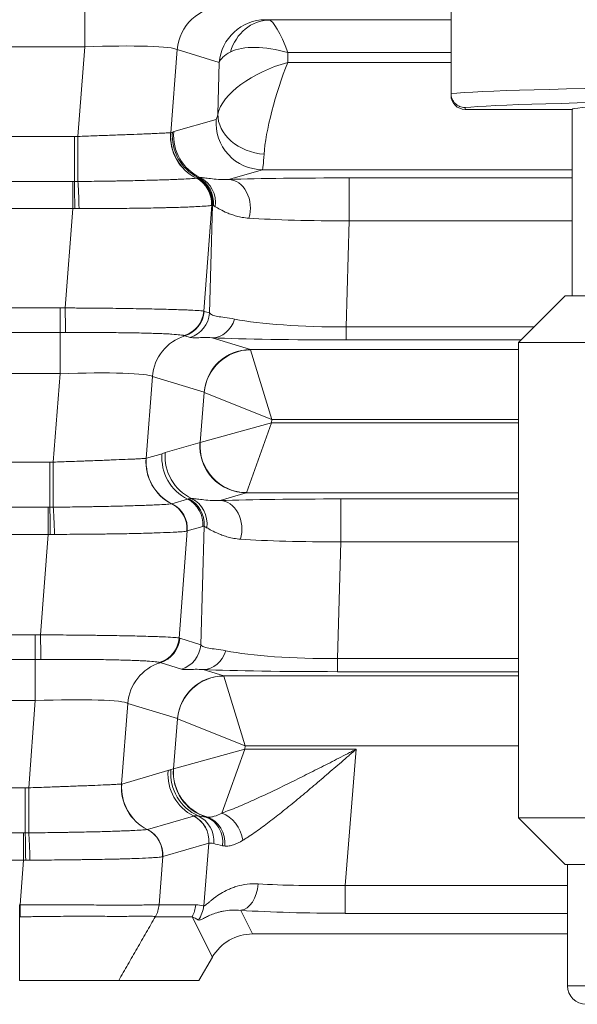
# Model space of a CAD drawing. Header units: millimetres. Extents: x 4 to 836, y 5 to 589.
# Tile 118 of 168: x 626 to 632, y 260 to 271. Entities that reach past the tile are written whole.
import ezdxf

# ---------------------------------------------------------------- set-up
doc = ezdxf.new("R2010")
doc.units = ezdxf.units.MM
doc.layers.add('1', color=7, linetype='Continuous', true_color=0xffffff)
doc.styles.add('ideas_simplex', font='simplex.shx')
doc.dimstyles.get("Standard").update_dxf_attribs({"dimtxt": 0.18, "dimasz": 0.18, "dimexe": 0.18, "dimexo": 0.0625, "dimgap": 0.09, "dimtad": 0, "dimtih": 1, "dimtoh": 1, "dimdec": 4, "dimzin": 0, "dimdsep": 46, "dimtxsty": 'Standard', "dimcen": 0.09, "dimadec": 0, "dimazin": 0, "dimtfac": 1, "dimtdec": 4, "dimtofl": 0, "dimtmove": 0, "dimatfit": 3, "dimfxl": 1, "dimtolj": 1, "dimtzin": 0, "dimarcsym": 0})

# ---------------------------------------------------------------- blocks, each defined once
blk = doc.blocks.new('_U0')
at = {"layer": '1', "color": 152, "lineweight": 13}
for p, q in [((645.148738, 334.481944), (561.58432, 334.481944)), ((617.67825, 260.481944), (561.58432, 260.481944))]:
    blk.add_line(p, q, dxfattribs=at)
at = {"layer": '1', "color": 27, "lineweight": 13}
blk.add_line((563.58432, 260.481944), (563.58432, 334.481944), dxfattribs=at)
at = {"layer": '1', "color": 87, "lineweight": 25}
for p, q in [((562.08432, 306.069444), (556.45932, 306.069444)), ((556.45932, 306.069444), (556.45932, 304.569444)), ((562.08432, 304.569444), (562.08432, 306.069444)), ((556.45932, 290.394444), (556.45932, 288.894444)), ((562.08432, 288.894444), (562.08432, 290.394444)), ((556.45932, 288.894444), (562.08432, 288.894444))]:
    blk.add_line(p, q, dxfattribs=at)
at = {"layer": '1', "color": 27, "lineweight": 18}
for points in [[(563.58432, 334.481944), (564.113301, 331.481946), (563.055339, 331.481942)], [(563.58432, 260.481944), (563.055339, 263.481942), (564.113301, 263.481946)]]:
    blk.add_solid(points, dxfattribs=at)
at = {"layer": '1', "color": 87, "linetype": 'Continuous', "lineweight": 25, "char_height": 3, "attachment_point": 7, "rotation": 90, "line_spacing_factor": 1.204819, "style": 'ideas_simplex'}
for s, insert in [('\\W1.2715;2.913', (561.93082, 290.341944)), ('\\W1.1250;74', (554.61832, 294.796944))]:
    blk.add_mtext(s, dxfattribs=dict(at, insert=insert))

msp = doc.modelspace()

# ---------------------------------------------------------------- linework, layer by layer
at = {"layer": '1', "color": 27, "linetype": 'Continuous', "lineweight": 18}
for p, q in [((630.749, 278.527), (630.749, 269.997)), ((630.749, 269.977), (630.749, 269.997)), ((630.749, 269.997), (630.749, 269.997)), ((630.899, 269.827), (632.049, 269.827)), ((632.049, 269.827), (632.049, 267.827)), ((631.974, 267.827), (631.474, 267.327)), ((642.824, 267.827), (631.974, 267.827)), ((631.474, 267.327), (631.474, 262.227)), ((643.324, 267.327), (631.474, 267.327)), ((631.474, 262.227), (631.974, 261.727)), ((643.324, 262.227), (631.474, 262.227)), ((642.824, 261.727), (631.974, 261.727)), ((631.999, 261.727), (631.999, 260.427))]:
    msp.add_line(p, q, dxfattribs=at)
at = {"layer": '1', "color": 143, "linetype": 'Continuous', "lineweight": 13}
for p, q in [((626.817, 270.939), (626.817, 270.498)), ((628.796, 270.786), (630.749, 270.786)), ((626.817, 270.498), (619.481, 270.498)), ((626.744, 269.537), (626.817, 270.498)), ((627.808, 270.468), (627.741, 269.577)), ((628.26, 270.33), (627.808, 270.468)), ((628.999, 270.436), (628.996, 270.33)), ((630.749, 270.436), (628.999, 270.436)), ((628.246, 269.776), (628.26, 270.33)), ((628.996, 270.33), (630.749, 270.33)), ((627.773, 269.588), (628.228, 269.72)), ((619.591, 269.537), (626.706, 269.537)), ((626.706, 269.537), (626.706, 269.053)), ((628.725, 269.18), (628.362, 269.074)), ((632.049, 269.18), (628.725, 269.18)), ((619.609, 269.053), (626.688, 269.053)), ((626.688, 268.762), (626.688, 269.053)), ((629.655, 269.091), (632.049, 269.091)), ((629.655, 268.632), (629.655, 269.091)), ((628.182, 268.798), (628.096, 267.662)), ((628.158, 267.643), (628.188, 268.801)), ((626.688, 268.762), (619.609, 268.762)), ((626.608, 267.697), (626.688, 268.762)), ((629.655, 268.632), (629.625, 267.494)), ((632.049, 268.632), (629.655, 268.632)), ((619.746, 267.697), (626.552, 267.697)), ((626.552, 267.697), (626.552, 267.432)), ((628.101, 267.66), (628.158, 267.643)), ((626.552, 267.432), (619.746, 267.432)), ((626.552, 266.992), (626.552, 267.432)), ((629.625, 267.494), (631.641, 267.494)), ((629.625, 267.354), (629.625, 267.494)), ((627.948, 267.381), (627.892, 267.398)), ((628.184, 267.377), (628.595, 267.251)), ((631.5, 267.354), (629.625, 267.354)), ((628.595, 267.251), (631.474, 267.251)), ((628.597, 267.248), (628.826, 266.501)), ((626.552, 266.992), (619.746, 266.992)), ((626.48, 266.043), (626.552, 266.992)), ((627.543, 266.962), (627.477, 266.083)), ((628.099, 266.792), (627.543, 266.962)), ((628.056, 266.254), (628.1, 266.791)), ((628.1, 266.791), (628.826, 266.501)), ((628.826, 266.501), (628.823, 266.463)), ((631.474, 266.501), (628.826, 266.501)), ((628.056, 266.254), (628.823, 266.463)), ((628.553, 265.715), (628.823, 266.463)), ((628.823, 266.463), (631.474, 266.463)), ((627.682, 266.145), (628.055, 266.253)), ((627.479, 266.084), (627.647, 266.133)), ((619.855, 266.043), (626.443, 266.043)), ((626.443, 265.559), (626.443, 266.043)), ((627.753, 265.597), (627.92, 265.646)), ((628.551, 265.713), (628.271, 265.631)), ((631.474, 265.713), (628.551, 265.713)), ((629.565, 265.648), (631.474, 265.648)), ((629.565, 265.188), (629.565, 265.648)), ((619.873, 265.559), (626.424, 265.559)), ((626.424, 265.268), (626.424, 265.559)), ((628.085, 265.353), (627.918, 265.305)), ((628.064, 264.084), (628.098, 265.357)), ((626.424, 265.268), (619.873, 265.268)), ((626.343, 264.191), (626.424, 265.268)), ((627.918, 265.305), (627.831, 264.156)), ((629.565, 265.188), (629.532, 263.935)), ((631.474, 265.188), (629.565, 265.188)), ((620.01, 264.19), (626.287, 264.19)), ((626.287, 263.926), (626.287, 264.19)), ((627.837, 264.154), (628.064, 264.084)), ((626.287, 263.926), (620.01, 263.926)), ((626.287, 263.485), (626.287, 263.926)), ((627.855, 263.822), (627.627, 263.892)), ((629.532, 263.795), (629.532, 263.935)), ((629.532, 263.935), (631.474, 263.935)), ((628.09, 263.818), (628.31, 263.751)), ((628.31, 263.751), (631.474, 263.751)), ((628.311, 263.748), (628.54, 263.001)), ((631.474, 263.795), (629.532, 263.795)), ((626.287, 263.485), (620.01, 263.485)), ((626.217, 262.55), (626.287, 263.485)), ((627.279, 263.455), (627.213, 262.59)), ((627.813, 263.292), (627.279, 263.455)), ((627.771, 262.754), (627.814, 263.291)), ((627.814, 263.291), (628.54, 263.001)), ((628.54, 263.001), (628.537, 262.963)), ((631.474, 263.001), (628.54, 263.001)), ((627.771, 262.754), (628.537, 262.963)), ((628.29, 262.279), (628.537, 262.963)), ((628.537, 262.963), (629.73, 262.963)), ((629.73, 262.963), (629.611, 261.502)), ((627.215, 262.59), (627.711, 262.735)), ((627.742, 262.745), (627.769, 262.753)), ((620.119, 262.55), (626.179, 262.55)), ((626.179, 262.55), (626.179, 262.065)), ((627.49, 262.103), (627.984, 262.247)), ((620.137, 262.065), (626.161, 262.065)), ((626.161, 262.065), (626.161, 261.775)), ((628.149, 261.955), (627.654, 261.811)), ((628.094, 261.283), (628.149, 261.955)), ((626.161, 261.775), (620.137, 261.775)), ((626.124, 261.295), (626.161, 261.775)), ((627.654, 261.811), (627.615, 261.294)), ((629.611, 261.502), (631.999, 261.502)), ((629.611, 261.203), (629.611, 261.502)), ((627.615, 261.293), (628.009, 261.293)), ((628.492, 261.235), (628.619, 260.982)), ((631.999, 261.203), (629.611, 261.203)), ((627.97, 261.167), (627.576, 261.167)), ((628.187, 260.733), (627.97, 261.167))]:
    msp.add_line(p, q, dxfattribs=at)
at = {"layer": '1', "color": 27, "linetype": 'Continuous', "lineweight": 13}
for p, q in [((630.899, 269.847), (630.899, 269.827)), ((642.799, 260.427), (631.999, 260.427))]:
    msp.add_line(p, q, dxfattribs=at)
at = {"layer": '1', "color": 143, "linetype": 'Continuous', "lineweight": 18}
for p, q in [((631.999, 260.982), (628.619, 260.982)), ((628.187, 260.733), (628.042, 260.482)), ((627.182, 260.482), (628.042, 260.482))]:
    msp.add_line(p, q, dxfattribs=at)
at = {"layer": '1', "color": 27, "linetype": 'Continuous', "lineweight": 18}
msp.add_arc((632.199, 260.427), 0.2, 180, 270, dxfattribs=at)
at = {"layer": '1', "color": 143, "linetype": 'Continuous', "lineweight": 13}
for centre, major_axis, ratio, start_param, end_param in [((628.305, 270.427), (-0.146, -0.478), 0.996014, 3.439444, 4.926838), ((628.757, 270.289), (0.146, 0.478), 0.996014, 0.297852, 1.785245), ((628.796, 270.286), (-0.024, -0.499), 0.878584, 3.196431, 4.437869), ((629.006, 270.79), (-0.25, 0), 0.031454, 0.102339, 0.573486), ((628.999, 270.036), (-0.213, 0.749), 0.16115, 5.228872, 6.211309), ((626.806, 270.424), (-1.006, -0.038), 0.073389, 3.2207, 4.698766), ((628.999, 270.036), (-0.731, 0.292), 0.480074, 4.902082, 5.884519), ((629.006, 270.29), (-0.75, 0.012), 0.344743, 5.705365, 6.176511), ((628.996, 269.93), (-0.744, -0.267), 0.48275, 4.540655, 5.994238), ((628.996, 269.93), (-0.223, -0.749), 0.167328, 4.199936, 5.653518), ((628.248, 269.97), (-0.021, -0.25), 0.087194, 0.033353, 0.686567), ((628.742, 269.735), (0.491, -0.093), 0.77245, 3.279264, 4.858354), ((628.725, 269.68), (-0.14, 0.48), 0.995643, 1.207413, 2.857034), ((628.236, 269.536), (-0.134, 0.482), 0.994903, 1.219612, 2.405631), ((628.237, 269.536), (-0.149, 0.477), 0.995576, 1.188036, 2.374065), ((628.255, 269.543), (-0.168, 0.471), 0.995424, 1.148438, 2.337855), ((628.269, 269.547), (-0.14, 0.48), 0.995643, 1.207413, 2.411234), ((626.744, 269.502), (-0.001, -0.5), 0.000077, 4.642576, 5.827268), ((628.744, 269.93), (-0.02, -0.75), 0.029238, 0.026976, 0.68019), ((626.706, 268.783), (0.002, -0.3), 0.014605, 1.49975, 2.687146), ((626.743, 268.784), (0.006, -0.3), 0.044184, 1.4967, 2.685212), ((627.88, 268.822), (0.041, -0.297), 0.992886, 1.350044, 2.536919), ((627.881, 268.822), (-0.047, 0.296), 0.993751, 4.472079, 5.658942), ((627.884, 268.823), (-0.092, 0.286), 0.995544, 4.320806, 5.507206), ((627.89, 268.825), (-0.098, 0.284), 0.995464, 4.299844, 5.486244), ((627.902, 268.827), (-0.026, 0.299), 0.991317, 4.517846, 5.732632), ((627.926, 268.826), (-0.034, -0.298), 0.982269, 1.536805, 2.803365), ((629.679, 269.037), (-1.801, 0.001), 0.030434, 4.725631, 5.532945), ((628.362, 268.775), (0.01, -0.3), 0.776151, 1.153536, 3.100066), ((629.679, 268.737), (-1.501, -0.007), 0.069967, 0.747265, 1.554579), ((626.608, 267.718), (0.004, -0.3), 0.000932, 4.782196, 5.970531), ((627.798, 267.687), (0.136, 0.268), 0.995564, 3.909371, 5.098516), ((627.803, 267.684), (-0.088, -0.287), 0.996014, 0.598846, 1.785245), ((627.86, 267.667), (0.088, 0.287), 0.996014, 3.740438, 4.926838), ((628.184, 267.677), (-0.013, -0.3), 0.858349, 0.051043, 1.271884), ((629.652, 267.71), (-1.501, -0.01), 0.144199, 0.613318, 1.552033), ((628.04, 266.921), (0.146, 0.478), 0.996014, 0.598846, 1.785245), ((629.652, 267.41), (-1.801, -0.001), 0.031454, 0.617206, 1.555922), ((628.595, 266.751), (0.146, 0.478), 0.996014, 0.297852, 1.785245), ((628.597, 266.75), (0.368, 0.339), 0.992996, 0.829626, 2.311967), ((628.574, 266.501), (-0.02, -0.75), 0.029238, 3.055122, 3.116209), ((626.541, 266.917), (-1.006, -0.038), 0.073389, 3.2207, 4.698766), ((628.078, 266.542), (-0.021, -0.25), 0.087194, 3.061499, 3.122585), ((628.551, 266.213), (-0.14, 0.48), 0.995643, 1.207413, 2.857034), ((628.553, 266.214), (0.339, -0.368), 0.991771, 3.890384, 5.534394), ((628.075, 266.503), (-0.021, -0.25), 0.087194, 0.033353, 0.094439), ((627.973, 266.043), (-0.144, 0.479), 0.995612, 1.198056, 2.384063), ((627.975, 266.043), (-0.14, 0.48), 0.995643, 1.207413, 2.393768), ((628.143, 266.092), (-0.14, 0.48), 0.995643, 1.207413, 2.393812), ((628.178, 266.104), (-0.14, 0.48), 0.995643, 1.207413, 2.411234), ((626.48, 266.008), (0.001, 0.5), 0.000077, 1.500983, 2.685675), ((627.787, 265.378), (0.084, -0.288), 0.995643, 1.207413, 2.393812), ((627.8, 265.382), (0.098, -0.284), 0.995471, 1.15986, 2.34626), ((627.835, 265.383), (-0.034, -0.298), 0.982269, 1.536805, 2.803365), ((629.588, 265.593), (-1.801, 0.001), 0.030434, 4.725631, 5.532945), ((628.271, 265.331), (0.01, -0.3), 0.776151, 1.153536, 3.100066), ((628.571, 266.463), (-0.02, -0.75), 0.029238, 0.026976, 0.088063), ((626.443, 265.289), (0.002, -0.3), 0.014605, 1.49975, 2.687146), ((626.479, 265.29), (0.006, -0.3), 0.044184, 1.4967, 2.685212), ((627.617, 265.328), (0.044, -0.297), 0.993716, 1.342719, 2.529609), ((627.62, 265.329), (0.084, -0.288), 0.995643, 1.207413, 2.393812), ((627.619, 265.329), (0.068, -0.292), 0.995069, 1.261363, 2.447999), ((629.588, 265.293), (-1.501, -0.007), 0.069967, 0.747265, 1.554579), ((626.343, 264.212), (0.004, -0.3), 0.000932, 4.782196, 5.970531), ((627.533, 264.18), (-0.136, -0.268), 0.995564, 0.767778, 1.956923), ((627.539, 264.178), (-0.088, -0.287), 0.996014, 0.598846, 1.785245), ((627.766, 264.108), (-0.088, -0.287), 0.996014, 0.598846, 1.785245), ((628.09, 264.118), (-0.013, -0.3), 0.858349, 0.051043, 1.271884), ((629.558, 264.152), (-1.501, -0.01), 0.144199, 0.613318, 1.552033), ((627.775, 263.415), (0.146, 0.478), 0.996014, 0.598846, 1.785245), ((628.31, 263.251), (0.146, 0.478), 0.996014, 0.297852, 1.785245), ((628.311, 263.25), (0.368, 0.339), 0.992996, 0.829626, 2.311967), ((629.558, 263.852), (-1.801, -0.001), 0.031454, 0.617206, 1.555922), ((628.289, 263.001), (-0.02, -0.75), 0.029238, 3.055122, 3.116209), ((626.276, 263.411), (-1.006, -0.038), 0.073389, 3.2207, 4.698766), ((627.792, 263.042), (-0.021, -0.25), 0.087194, 3.061499, 3.122585), ((628.208, 262.694), (-0.14, 0.48), 0.995643, 1.207413, 2.393837), ((628.238, 262.705), (-0.14, 0.48), 0.995643, 1.207413, 2.439711), ((628.266, 262.713), (-0.14, 0.48), 0.995643, 1.207413, 2.555209), ((628.267, 262.714), (0.339, -0.368), 0.991771, 3.890384, 5.271507), ((627.789, 263.003), (-0.021, -0.25), 0.087194, 0.033353, 0.094439), ((627.71, 262.549), (0.144, -0.479), 0.995612, 4.339649, 5.525656), ((627.711, 262.55), (-0.14, 0.48), 0.995643, 1.207413, 2.393768), ((626.217, 262.515), (-0.001, -0.5), 0.000077, 4.642576, 5.827268), ((628.29, 262.005), (-0.133, 0.269), 0.701534, 4.312995, 5.668073), ((627.851, 261.979), (-0.084, 0.288), 0.995643, 4.349005, 5.535405), ((627.852, 261.98), (-0.074, 0.291), 0.995302, 4.382823, 5.569103), ((627.915, 261.974), (0.062, 0.293), 0.959628, 4.834927, 6.067475), ((628.029, 261.95), (0.059, 0.294), 0.895222, 4.815928, 6.167138), ((628.06, 261.946), (-0.018, -0.299), 0.878856, 1.552631, 2.912093), ((626.179, 261.796), (-0.002, 0.3), 0.014605, 4.641342, 5.828738), ((626.216, 261.796), (-0.006, 0.3), 0.044184, 4.638292, 5.826805), ((627.354, 261.835), (-0.044, 0.297), 0.993716, 4.484311, 5.671202), ((627.355, 261.835), (-0.068, 0.292), 0.995069, 4.402956, 5.589592), ((627.356, 261.835), (-0.084, 0.288), 0.995643, 4.349005, 5.535405), ((628.492, 261.534), (-0.019, -0.299), 0.621028, 0.103572, 1.560245), ((629.623, 261.649), (-1.507, -0.026), 0.096946, 0.891085, 1.561209), ((626.124, 261.316), (0.002, -0.3), 0.000366, 4.782201, 5.235984), ((627.317, 261.318), (-0.056, -0.295), 0.996153, 1.232706, 1.675085), ((627.711, 261.317), (0, -0.3), 0.996169, 1.047198, 1.489655), ((629.431, 259.431), (-1.543, 1.824), 0.244098, 5.976332, 6.079471), ((627.796, 261.308), (-0.063, -0.293), 0.996129, 1.155669, 1.700893), ((629.623, 261.35), (-1.806, -0.001), 0.081028, 0.894014, 1.564138), ((629.133, 259.455), (-1.279, 1.72), 0.157063, 5.913872, 6.017011)]:
    msp.add_ellipse(centre, major_axis=major_axis, ratio=ratio, start_param=start_param, end_param=end_param, dxfattribs=at)
at = {"layer": '1', "color": 27, "linetype": 'Continuous', "lineweight": 13}
msp.add_ellipse((637.399, 269.977), major_axis=(-6.75, 0), ratio=0.017067, start_param=3.141593, end_param=6.110839, dxfattribs=at)
at = {"layer": '1', "color": 27, "linetype": 'Continuous', "lineweight": 18}
for centre, major_axis, ratio, start_param, end_param in [((630.899, 269.977), (0, 0.15), 0.999848, 1.570796, 3.141593), ((637.399, 269.827), (-6.6, 0), 0.017455, 3.16044, 6.108887), ((637.399, 269.827), (-5.35, 0), 0.017455, 3.141593, 6.283185)]:
    msp.add_ellipse(centre, major_axis=major_axis, ratio=ratio, start_param=start_param, end_param=end_param, dxfattribs=at)
at = {"layer": '1', "color": 143, "linetype": 'Continuous', "lineweight": 18}
msp.add_ellipse((628.62, 260.48), major_axis=(0.225, -0.449), ratio=0.995894, start_param=2.679493, end_param=3.721496, dxfattribs=at)
at = {"layer": '1', "color": 27, "linetype": 'Continuous', "lineweight": 18}
msp.add_open_spline([(630.899, 269.847), (630.889, 269.847), (630.879, 269.848), (630.86, 269.852), (630.85, 269.855), (630.837, 269.861), (630.833, 269.863), (630.824, 269.867), (630.82, 269.87), (630.807, 269.878), (630.8, 269.884), (630.786, 269.898), (630.78, 269.906), (630.769, 269.922), (630.764, 269.931), (630.758, 269.944), (630.757, 269.949), (630.754, 269.958), (630.753, 269.963), (630.75, 269.977), (630.749, 269.987), (630.749, 269.997)], degree=3, knots=[0, 0, 0, 0, 0.125, 0.125, 0.25, 0.25, 0.3125, 0.3125, 0.375, 0.375, 0.5, 0.5, 0.625, 0.625, 0.75, 0.75, 0.8125, 0.8125, 0.875, 0.875, 1, 1, 1, 1], dxfattribs=at)
at = {"layer": '1', "color": 143, "linetype": 'Continuous', "lineweight": 13}
for points, knots in [([(626.744, 269.537), (626.775, 269.538), (626.806, 269.539), (626.867, 269.541), (626.898, 269.542), (626.989, 269.546), (627.047, 269.548), (627.133, 269.551), (627.161, 269.552), (627.217, 269.554), (627.244, 269.555), (627.322, 269.558), (627.371, 269.56), (627.428, 269.562), (627.439, 269.563), (627.461, 269.564), (627.472, 269.564), (627.503, 269.565), (627.523, 269.566), (627.578, 269.568), (627.611, 269.57), (627.645, 269.572), (627.652, 269.572), (627.665, 269.572), (627.683, 269.573), (627.697, 269.574), (627.723, 269.576), (627.734, 269.576), (627.74, 269.577)], [0, 0, 0, 0, 0.0625, 0.0625, 0.125, 0.125, 0.25, 0.25, 0.3125, 0.3125, 0.375, 0.375, 0.5, 0.5, 0.53125, 0.53125, 0.5625, 0.5625, 0.625, 0.625, 0.75, 0.75, 0.78125, 0.78125, 0.8125, 0.875, 0.875, 1, 1, 1, 1]), ([(626.744, 269.053), (626.823, 269.054), (626.9, 269.055), (627.015, 269.057), (627.053, 269.057), (627.109, 269.058), (627.128, 269.058), (627.165, 269.059), (627.183, 269.059), (627.275, 269.061), (627.344, 269.062), (627.443, 269.065), (627.475, 269.066), (627.522, 269.067), (627.538, 269.067), (627.568, 269.068), (627.583, 269.068), (627.655, 269.071), (627.708, 269.072), (627.779, 269.075), (627.801, 269.076), (627.832, 269.077), (627.843, 269.078), (627.862, 269.078), (627.871, 269.079), (627.916, 269.081), (627.944, 269.083), (627.978, 269.085), (627.988, 269.086), (628.003, 269.088), (628.009, 269.089), (628.014, 269.09)], [0, 0, 0, 0, 0.125, 0.125, 0.1875, 0.1875, 0.21875, 0.21875, 0.25, 0.25, 0.375, 0.375, 0.4375, 0.4375, 0.46875, 0.46875, 0.5, 0.5, 0.625, 0.625, 0.6875, 0.6875, 0.71875, 0.71875, 0.75, 0.75, 0.875, 0.875, 0.9375, 0.9375, 1, 1, 1, 1]), ([(628.054, 269.097), (628.068, 269.096), (628.084, 269.095), (628.121, 269.09), (628.143, 269.087), (628.193, 269.081), (628.22, 269.078), (628.268, 269.075), (628.285, 269.074), (628.322, 269.073), (628.341, 269.073), (628.362, 269.074)], [0, 0, 0, 0, 0.25, 0.25, 0.5, 0.5, 0.75, 0.75, 0.875, 0.875, 1, 1, 1, 1]), ([(628.177, 268.797), (628.172, 268.796), (628.164, 268.795), (628.146, 268.793), (628.135, 268.791), (628.097, 268.788), (628.065, 268.786), (628.015, 268.784), (628.004, 268.783), (627.982, 268.782), (627.948, 268.781), (627.911, 268.779), (627.832, 268.776), (627.773, 268.775), (627.692, 268.773), (627.676, 268.772), (627.642, 268.771), (627.591, 268.77), (627.537, 268.769), (627.427, 268.767), (627.35, 268.766), (627.248, 268.765), (627.227, 268.765), (627.186, 268.764), (627.123, 268.764), (627.06, 268.763), (626.932, 268.762), (626.845, 268.762), (626.757, 268.762)], [0, 0, 0, 0, 0.0625, 0.0625, 0.125, 0.125, 0.25, 0.25, 0.28125, 0.28125, 0.3125, 0.375, 0.375, 0.5, 0.5, 0.53125, 0.53125, 0.5625, 0.625, 0.625, 0.75, 0.75, 0.78125, 0.78125, 0.8125, 0.875, 0.875, 1, 1, 1, 1]), ([(628.178, 268.797), (628.178, 268.797), (628.178, 268.797), (628.177, 268.797), (628.177, 268.797), (628.177, 268.797)], [0, 0, 0, 0, 0.624236, 0.624236, 1, 1, 1, 1]), ([(628.579, 268.66), (628.554, 268.662), (628.53, 268.665), (628.487, 268.672), (628.466, 268.677), (628.428, 268.688), (628.41, 268.693), (628.376, 268.705), (628.361, 268.711), (628.317, 268.729), (628.292, 268.742), (628.249, 268.764), (628.231, 268.775), (628.217, 268.783)], [0, 0, 0, 0, 0.125, 0.125, 0.25, 0.25, 0.375, 0.375, 0.5, 0.5, 0.75, 0.75, 1, 1, 1, 1]), ([(626.608, 267.697), (626.631, 267.697), (626.654, 267.697), (626.701, 267.697), (626.724, 267.696), (626.794, 267.696), (626.839, 267.696), (626.975, 267.695), (627.064, 267.694), (627.172, 267.692), (627.193, 267.692), (627.236, 267.691), (627.299, 267.69), (627.359, 267.689), (627.476, 267.687), (627.55, 267.686), (627.687, 267.683), (627.749, 267.681), (627.831, 267.678), (627.857, 267.678), (627.893, 267.676), (627.905, 267.676), (627.927, 267.675), (627.938, 267.674), (627.989, 267.672), (628.022, 267.67), (628.059, 267.667), (628.069, 267.666), (628.081, 267.665), (628.085, 267.664), (628.091, 267.663), (628.094, 267.663), (628.096, 267.662)], [0, 0, 0, 0, 0.03125, 0.03125, 0.0625, 0.0625, 0.125, 0.125, 0.25, 0.25, 0.28125, 0.28125, 0.3125, 0.375, 0.375, 0.5, 0.5, 0.625, 0.625, 0.6875, 0.6875, 0.71875, 0.71875, 0.75, 0.75, 0.875, 0.875, 0.9375, 0.9375, 0.96875, 0.96875, 1, 1, 1, 1]), ([(628.158, 267.643), (628.164, 267.634), (628.174, 267.627), (628.195, 267.618), (628.203, 267.615), (628.221, 267.61), (628.232, 267.608), (628.265, 267.602), (628.292, 267.599), (628.353, 267.59), (628.388, 267.585), (628.426, 267.578)], [0, 0, 0, 0, 0.25, 0.25, 0.375, 0.375, 0.5, 0.5, 0.75, 0.75, 1, 1, 1, 1]), ([(627.885, 267.4), (627.883, 267.401), (627.881, 267.402), (627.875, 267.403), (627.871, 267.404), (627.86, 267.406), (627.85, 267.407), (627.817, 267.411), (627.788, 267.413), (627.744, 267.416), (627.735, 267.417), (627.715, 267.418), (627.685, 267.419), (627.652, 267.421), (627.581, 267.424), (627.528, 267.425), (627.411, 267.428), (627.349, 267.43), (627.249, 267.431), (627.215, 267.431), (627.145, 267.432), (627.109, 267.433), (626.999, 267.433), (626.924, 267.434), (626.808, 267.433), (626.769, 267.433), (626.71, 267.433), (626.691, 267.433), (626.651, 267.433), (626.631, 267.433), (626.611, 267.433)], [0, 0, 0, 0, 0.03125, 0.03125, 0.0625, 0.0625, 0.125, 0.125, 0.25, 0.25, 0.28125, 0.28125, 0.3125, 0.375, 0.375, 0.5, 0.5, 0.625, 0.625, 0.6875, 0.6875, 0.75, 0.75, 0.875, 0.875, 0.9375, 0.9375, 0.96875, 0.96875, 1, 1, 1, 1]), ([(628.184, 267.377), (628.151, 267.379), (628.122, 267.379), (628.07, 267.379), (628.048, 267.378), (628.019, 267.377), (628.01, 267.377), (627.993, 267.376), (627.986, 267.376), (627.966, 267.377), (627.956, 267.379), (627.948, 267.381)], [0, 0, 0, 0, 0.25, 0.25, 0.5, 0.5, 0.625, 0.625, 0.75, 0.75, 1, 1, 1, 1]), ([(626.48, 266.043), (626.542, 266.045), (626.604, 266.048), (626.694, 266.051), (626.724, 266.052), (626.769, 266.054), (626.783, 266.054), (626.813, 266.055), (626.828, 266.056), (626.9, 266.058), (626.955, 266.06), (627.033, 266.063), (627.059, 266.064), (627.096, 266.066), (627.108, 266.066), (627.132, 266.067), (627.144, 266.068), (627.201, 266.07), (627.242, 266.072), (627.298, 266.074), (627.316, 266.075), (627.348, 266.076), (627.363, 266.077), (627.404, 266.079), (627.427, 266.08), (627.452, 266.082), (627.459, 266.082), (627.47, 266.083), (627.474, 266.083), (627.477, 266.083)], [0, 0, 0, 0, 0.125, 0.125, 0.1875, 0.1875, 0.21875, 0.21875, 0.25, 0.25, 0.375, 0.375, 0.4375, 0.4375, 0.46875, 0.46875, 0.5, 0.5, 0.625, 0.625, 0.6875, 0.6875, 0.75, 0.75, 0.875, 0.875, 0.9375, 0.9375, 1, 1, 1, 1]), ([(627.964, 265.654), (627.977, 265.653), (627.993, 265.652), (628.031, 265.647), (628.052, 265.644), (628.102, 265.638), (628.13, 265.635), (628.178, 265.631), (628.195, 265.631), (628.231, 265.63), (628.25, 265.63), (628.271, 265.631)], [0, 0, 0, 0, 0.25, 0.25, 0.5, 0.5, 0.75, 0.75, 0.875, 0.875, 1, 1, 1, 1]), ([(626.48, 265.559), (626.559, 265.56), (626.637, 265.561), (626.752, 265.563), (626.79, 265.564), (626.847, 265.564), (626.866, 265.565), (626.903, 265.565), (626.922, 265.566), (627.014, 265.567), (627.083, 265.569), (627.183, 265.571), (627.215, 265.572), (627.278, 265.574), (627.308, 265.575), (627.395, 265.577), (627.448, 265.579), (627.519, 265.581), (627.541, 265.582), (627.572, 265.584), (627.582, 265.584), (627.602, 265.585), (627.611, 265.585), (627.655, 265.588), (627.683, 265.589), (627.716, 265.592), (627.726, 265.593), (627.741, 265.595), (627.747, 265.595), (627.751, 265.596)], [0, 0, 0, 0, 0.125, 0.125, 0.1875, 0.1875, 0.21875, 0.21875, 0.25, 0.25, 0.375, 0.375, 0.4375, 0.4375, 0.5, 0.5, 0.625, 0.625, 0.6875, 0.6875, 0.71875, 0.71875, 0.75, 0.75, 0.875, 0.875, 0.9375, 0.9375, 1, 1, 1, 1]), ([(628.488, 265.217), (628.463, 265.218), (628.44, 265.222), (628.396, 265.229), (628.376, 265.234), (628.337, 265.244), (628.319, 265.25), (628.286, 265.262), (628.27, 265.268), (628.226, 265.286), (628.201, 265.298), (628.158, 265.321), (628.141, 265.332), (628.126, 265.34)], [0, 0, 0, 0, 0.125, 0.125, 0.25, 0.25, 0.375, 0.375, 0.5, 0.5, 0.75, 0.75, 1, 1, 1, 1]), ([(627.914, 265.304), (627.905, 265.301), (627.887, 265.299), (627.849, 265.296), (627.835, 265.295), (627.811, 265.293), (627.802, 265.293), (627.784, 265.292), (627.775, 265.291), (627.725, 265.289), (627.678, 265.287), (627.6, 265.284), (627.572, 265.283), (627.527, 265.282), (627.512, 265.281), (627.481, 265.28), (627.465, 265.28), (627.384, 265.278), (627.315, 265.276), (627.204, 265.274), (627.166, 265.274), (627.108, 265.273), (627.088, 265.273), (627.048, 265.272), (627.027, 265.272), (626.926, 265.271), (626.842, 265.27), (626.713, 265.269), (626.67, 265.269), (626.604, 265.268), (626.582, 265.268), (626.538, 265.268), (626.515, 265.268), (626.493, 265.268)], [0, 0, 0, 0, 0.125, 0.125, 0.1875, 0.1875, 0.21875, 0.21875, 0.25, 0.25, 0.375, 0.375, 0.4375, 0.4375, 0.46875, 0.46875, 0.5, 0.5, 0.625, 0.625, 0.6875, 0.6875, 0.71875, 0.71875, 0.75, 0.75, 0.875, 0.875, 0.9375, 0.9375, 0.96875, 0.96875, 1, 1, 1, 1]), ([(626.343, 264.191), (626.366, 264.191), (626.39, 264.19), (626.436, 264.19), (626.46, 264.19), (626.529, 264.19), (626.575, 264.189), (626.711, 264.188), (626.799, 264.187), (626.907, 264.186), (626.928, 264.185), (626.971, 264.185), (627.034, 264.184), (627.094, 264.183), (627.211, 264.181), (627.285, 264.18), (627.422, 264.176), (627.484, 264.175), (627.567, 264.172), (627.592, 264.171), (627.629, 264.17), (627.64, 264.169), (627.663, 264.168), (627.673, 264.168), (627.724, 264.166), (627.757, 264.164), (627.794, 264.161), (627.804, 264.16), (627.817, 264.158), (627.82, 264.158), (627.827, 264.157), (627.829, 264.156), (627.831, 264.156)], [0, 0, 0, 0, 0.03125, 0.03125, 0.0625, 0.0625, 0.125, 0.125, 0.25, 0.25, 0.28125, 0.28125, 0.3125, 0.375, 0.375, 0.5, 0.5, 0.625, 0.625, 0.6875, 0.6875, 0.71875, 0.71875, 0.75, 0.75, 0.875, 0.875, 0.9375, 0.9375, 0.96875, 0.96875, 1, 1, 1, 1]), ([(628.064, 264.084), (628.07, 264.075), (628.08, 264.068), (628.101, 264.059), (628.109, 264.056), (628.128, 264.052), (628.138, 264.05), (628.172, 264.044), (628.198, 264.04), (628.259, 264.032), (628.294, 264.027), (628.332, 264.019)], [0, 0, 0, 0, 0.25, 0.25, 0.375, 0.375, 0.5, 0.5, 0.75, 0.75, 1, 1, 1, 1]), ([(627.621, 263.894), (627.619, 263.895), (627.616, 263.895), (627.61, 263.897), (627.607, 263.897), (627.595, 263.899), (627.586, 263.901), (627.552, 263.905), (627.524, 263.907), (627.479, 263.91), (627.47, 263.91), (627.451, 263.911), (627.42, 263.913), (627.387, 263.914), (627.316, 263.917), (627.264, 263.919), (627.147, 263.922), (627.084, 263.923), (626.985, 263.925), (626.95, 263.925), (626.88, 263.926), (626.844, 263.926), (626.734, 263.927), (626.659, 263.927), (626.544, 263.927), (626.505, 263.927), (626.446, 263.927), (626.426, 263.927), (626.386, 263.926), (626.367, 263.926), (626.347, 263.926)], [0, 0, 0, 0, 0.03125, 0.03125, 0.0625, 0.0625, 0.125, 0.125, 0.25, 0.25, 0.28125, 0.28125, 0.3125, 0.375, 0.375, 0.5, 0.5, 0.625, 0.625, 0.6875, 0.6875, 0.75, 0.75, 0.875, 0.875, 0.9375, 0.9375, 0.96875, 0.96875, 1, 1, 1, 1]), ([(628.09, 263.818), (628.058, 263.82), (628.028, 263.821), (627.977, 263.82), (627.954, 263.819), (627.925, 263.818), (627.916, 263.818), (627.9, 263.818), (627.892, 263.818), (627.872, 263.819), (627.862, 263.82), (627.855, 263.822)], [0, 0, 0, 0, 0.25, 0.25, 0.5, 0.5, 0.625, 0.625, 0.75, 0.75, 1, 1, 1, 1]), ([(628.29, 262.279), (628.317, 262.288), (628.344, 262.299), (628.4, 262.32), (628.428, 262.331), (628.512, 262.367), (628.57, 262.392), (628.687, 262.444), (628.746, 262.472), (628.837, 262.515), (628.867, 262.529), (628.928, 262.558), (628.958, 262.573), (629.05, 262.618), (629.111, 262.648), (629.234, 262.71), (629.295, 262.741), (629.419, 262.803), (629.481, 262.835), (629.574, 262.883), (629.621, 262.907), (629.668, 262.931), (629.699, 262.947), (629.715, 262.954), (629.73, 262.963)], [0, 0, 0, 0, 0.0625, 0.0625, 0.125, 0.125, 0.25, 0.25, 0.375, 0.375, 0.4375, 0.4375, 0.5, 0.5, 0.625, 0.625, 0.75, 0.75, 0.875, 0.875, 0.9375, 0.96875, 0.96875, 1, 1, 1, 1]), ([(629.73, 262.963), (629.717, 262.951), (629.704, 262.94), (629.677, 262.917), (629.637, 262.882), (629.598, 262.848), (629.519, 262.78), (629.466, 262.735), (629.362, 262.645), (629.309, 262.601), (629.206, 262.513), (629.154, 262.47), (629.076, 262.406), (629.051, 262.384), (628.999, 262.342), (628.973, 262.322), (628.897, 262.261), (628.847, 262.221), (628.749, 262.147), (628.701, 262.111), (628.63, 262.061), (628.607, 262.045), (628.572, 262.023), (628.561, 262.015), (628.538, 262.001), (628.527, 261.994), (628.515, 261.987)], [0, 0, 0, 0, 0.03125, 0.03125, 0.0625, 0.125, 0.125, 0.25, 0.25, 0.375, 0.375, 0.5, 0.5, 0.5625, 0.5625, 0.625, 0.625, 0.75, 0.75, 0.875, 0.875, 0.9375, 0.9375, 0.96875, 0.96875, 1, 1, 1, 1]), ([(627.711, 262.735), (627.716, 262.736), (627.721, 262.738), (627.732, 262.742), (627.737, 262.744), (627.742, 262.745)], [0, 0, 0, 0, 0.5, 0.5, 1, 1, 1, 1]), ([(626.217, 262.55), (626.279, 262.552), (626.34, 262.554), (626.43, 262.557), (626.46, 262.558), (626.505, 262.56), (626.52, 262.56), (626.549, 262.562), (626.564, 262.562), (626.636, 262.565), (626.691, 262.567), (626.77, 262.57), (626.795, 262.571), (626.832, 262.572), (626.845, 262.573), (626.868, 262.574), (626.88, 262.574), (626.937, 262.576), (626.979, 262.578), (627.034, 262.581), (627.052, 262.581), (627.085, 262.583), (627.1, 262.583), (627.141, 262.585), (627.163, 262.587), (627.188, 262.588), (627.195, 262.588), (627.206, 262.589), (627.211, 262.589), (627.213, 262.59)], [0, 0, 0, 0, 0.125, 0.125, 0.1875, 0.1875, 0.21875, 0.21875, 0.25, 0.25, 0.375, 0.375, 0.4375, 0.4375, 0.46875, 0.46875, 0.5, 0.5, 0.625, 0.625, 0.6875, 0.6875, 0.75, 0.75, 0.875, 0.875, 0.9375, 0.9375, 1, 1, 1, 1]), ([(627.985, 262.248), (627.99, 262.249), (627.997, 262.25), (628.015, 262.25), (628.025, 262.25), (628.037, 262.248)], [0, 0, 0, 0, 0.5, 0.5, 1, 1, 1, 1]), ([(628.138, 262.234), (628.143, 262.233), (628.148, 262.233), (628.16, 262.234), (628.165, 262.235), (628.183, 262.237), (628.195, 262.24), (628.234, 262.252), (628.261, 262.263), (628.29, 262.279)], [0, 0, 0, 0, 0.125, 0.125, 0.25, 0.25, 0.5, 0.5, 1, 1, 1, 1]), ([(626.216, 262.066), (626.295, 262.067), (626.374, 262.068), (626.489, 262.069), (626.527, 262.07), (626.583, 262.071), (626.602, 262.071), (626.639, 262.072), (626.658, 262.072), (626.75, 262.074), (626.82, 262.075), (626.919, 262.078), (626.951, 262.078), (627.014, 262.08), (627.044, 262.081), (627.131, 262.083), (627.184, 262.085), (627.255, 262.088), (627.277, 262.089), (627.308, 262.09), (627.319, 262.09), (627.338, 262.091), (627.347, 262.092), (627.391, 262.094), (627.42, 262.096), (627.453, 262.098), (627.462, 262.099), (627.477, 262.101), (627.483, 262.102), (627.487, 262.103)], [0, 0, 0, 0, 0.125, 0.125, 0.1875, 0.1875, 0.21875, 0.21875, 0.25, 0.25, 0.375, 0.375, 0.4375, 0.4375, 0.5, 0.5, 0.625, 0.625, 0.6875, 0.6875, 0.71875, 0.71875, 0.75, 0.75, 0.875, 0.875, 0.9375, 0.9375, 1, 1, 1, 1]), ([(628.203, 261.951), (628.189, 261.954), (628.178, 261.956), (628.161, 261.957), (628.154, 261.957), (628.149, 261.955)], [0, 0, 0, 0, 0.5, 0.5, 1, 1, 1, 1]), ([(628.515, 261.987), (628.48, 261.965), (628.445, 261.949), (628.397, 261.933), (628.381, 261.929), (628.359, 261.925), (628.351, 261.925), (628.337, 261.924), (628.33, 261.924), (628.323, 261.924)], [0, 0, 0, 0, 0.5, 0.5, 0.75, 0.75, 0.875, 0.875, 1, 1, 1, 1]), ([(627.651, 261.81), (627.641, 261.808), (627.623, 261.806), (627.586, 261.802), (627.571, 261.801), (627.547, 261.8), (627.539, 261.799), (627.52, 261.798), (627.511, 261.798), (627.461, 261.795), (627.415, 261.793), (627.336, 261.79), (627.308, 261.789), (627.264, 261.788), (627.249, 261.788), (627.217, 261.787), (627.202, 261.786), (627.121, 261.784), (627.051, 261.783), (626.941, 261.781), (626.903, 261.78), (626.844, 261.779), (626.824, 261.779), (626.784, 261.779), (626.764, 261.778), (626.662, 261.777), (626.578, 261.776), (626.45, 261.775), (626.406, 261.775), (626.34, 261.775), (626.318, 261.775), (626.274, 261.775), (626.252, 261.774), (626.229, 261.774)], [0, 0, 0, 0, 0.125, 0.125, 0.1875, 0.1875, 0.21875, 0.21875, 0.25, 0.25, 0.375, 0.375, 0.4375, 0.4375, 0.46875, 0.46875, 0.5, 0.5, 0.625, 0.625, 0.6875, 0.6875, 0.71875, 0.71875, 0.75, 0.75, 0.875, 0.875, 0.9375, 0.9375, 0.96875, 0.96875, 1, 1, 1, 1]), ([(628.094, 261.283), (628.099, 261.282), (628.106, 261.286), (628.127, 261.302), (628.14, 261.313), (628.164, 261.333), (628.173, 261.34), (628.191, 261.355), (628.2, 261.362), (628.231, 261.385), (628.253, 261.401), (628.303, 261.431), (628.329, 261.445), (628.373, 261.465), (628.388, 261.471), (628.42, 261.483), (628.436, 261.489), (628.486, 261.503), (628.522, 261.511), (628.597, 261.52), (628.636, 261.521), (628.678, 261.519)], [0, 0, 0, 0, 0.125, 0.125, 0.25, 0.25, 0.3125, 0.3125, 0.375, 0.375, 0.5, 0.5, 0.625, 0.625, 0.6875, 0.6875, 0.75, 0.75, 0.875, 0.875, 1, 1, 1, 1]), ([(626.119, 261.166), (626.119, 261.186), (626.119, 261.206), (626.119, 261.25), (626.119, 261.272), (626.119, 261.295)], [0, 0, 0, 0, 0.5, 0.5, 1, 1, 1, 1]), ([(626.124, 261.295), (626.148, 261.295), (626.171, 261.295), (626.218, 261.294), (626.241, 261.294), (626.31, 261.294), (626.356, 261.294), (626.492, 261.294), (626.58, 261.294), (626.71, 261.294), (626.753, 261.294), (626.835, 261.293), (626.876, 261.293), (626.993, 261.292), (627.066, 261.291), (627.17, 261.29), (627.202, 261.29), (627.264, 261.29), (627.323, 261.29), (627.375, 261.291), (627.411, 261.292), (627.423, 261.292), (627.445, 261.292), (627.456, 261.293), (627.507, 261.294), (627.54, 261.294), (627.578, 261.294), (627.588, 261.294), (627.6, 261.294), (627.604, 261.294), (627.61, 261.294), (627.613, 261.294), (627.615, 261.294)], [0, 0, 0, 0, 0.03125, 0.03125, 0.0625, 0.0625, 0.125, 0.125, 0.25, 0.25, 0.3125, 0.3125, 0.375, 0.375, 0.5, 0.5, 0.5625, 0.5625, 0.625, 0.6875, 0.6875, 0.71875, 0.71875, 0.75, 0.75, 0.875, 0.875, 0.9375, 0.9375, 0.96875, 0.96875, 1, 1, 1, 1]), ([(628.492, 261.235), (628.457, 261.239), (628.424, 261.239), (628.363, 261.236), (628.335, 261.232), (628.295, 261.225), (628.282, 261.222), (628.258, 261.216), (628.246, 261.213), (628.213, 261.202), (628.192, 261.195), (628.155, 261.18), (628.138, 261.172), (628.116, 261.161), (628.109, 261.157), (628.096, 261.15), (628.09, 261.147), (628.073, 261.139), (628.063, 261.134), (628.048, 261.13), (628.042, 261.129), (628.038, 261.132)], [0, 0, 0, 0, 0.125, 0.125, 0.25, 0.25, 0.3125, 0.3125, 0.375, 0.375, 0.5, 0.5, 0.625, 0.625, 0.6875, 0.6875, 0.75, 0.75, 0.875, 0.875, 1, 1, 1, 1]), ([(627.576, 261.168), (627.574, 261.169), (627.571, 261.169), (627.565, 261.17), (627.562, 261.17), (627.549, 261.171), (627.539, 261.171), (627.503, 261.172), (627.471, 261.173), (627.421, 261.172), (627.41, 261.172), (627.389, 261.172), (627.354, 261.172), (627.291, 261.171), (627.234, 261.17), (627.174, 261.17), (627.142, 261.17), (627.042, 261.171), (626.97, 261.172), (626.856, 261.173), (626.817, 261.173), (626.736, 261.172), (626.695, 261.172), (626.569, 261.171), (626.483, 261.17), (626.35, 261.168), (626.306, 261.168), (626.238, 261.167), (626.216, 261.167), (626.17, 261.166), (626.148, 261.166), (626.125, 261.166)], [0, 0, 0, 0, 0.03125, 0.03125, 0.0625, 0.0625, 0.125, 0.125, 0.25, 0.25, 0.28125, 0.28125, 0.3125, 0.375, 0.4375, 0.4375, 0.5, 0.5, 0.625, 0.625, 0.6875, 0.6875, 0.75, 0.75, 0.875, 0.875, 0.9375, 0.9375, 0.96875, 0.96875, 1, 1, 1, 1])]:
    msp.add_open_spline(points, degree=3, knots=knots, dxfattribs=at)
for points, degree in [([(627.74, 269.577), (627.74, 269.577), (627.741, 269.577), (627.741, 269.577)], 3), ([(627.741, 269.577), (627.747, 269.579), (627.753, 269.581), (627.759, 269.583)], 3), ([(627.759, 269.583), (627.763, 269.585), (627.768, 269.586), (627.773, 269.588)], 3), ([(626.706, 269.537), (626.719, 269.537), (626.731, 269.537), (626.744, 269.537)], 3), ([(626.688, 269.053), (626.694, 269.053), (626.7, 269.053), (626.706, 269.053)], 3), ([(626.706, 269.053), (626.719, 269.053), (626.731, 269.053), (626.744, 269.053)], 3), ([(628.014, 269.09), (628.014, 269.09), (628.014, 269.09), (628.015, 269.09)], 3), ([(628.015, 269.09), (628.016, 269.09), (628.016, 269.09), (628.017, 269.091)], 3), ([(628.017, 269.091), (628.019, 269.091), (628.022, 269.092), (628.024, 269.093)], 3), ([(628.024, 269.093), (628.027, 269.094), (628.03, 269.095), (628.034, 269.095)], 3), ([(628.034, 269.095), (628.04, 269.096), (628.047, 269.097), (628.054, 269.097)], 3), ([(628.182, 268.798), (628.181, 268.798), (628.179, 268.798), (628.178, 268.797)], 3), ([(628.188, 268.801), (628.186, 268.8), (628.184, 268.799), (628.182, 268.798)], 3), ([(628.198, 268.795), (628.194, 268.797), (628.191, 268.799), (628.188, 268.801)], 3), ([(626.711, 268.762), (626.703, 268.762), (626.696, 268.762), (626.688, 268.762)], 3), ([(626.757, 268.762), (626.742, 268.762), (626.726, 268.762), (626.711, 268.762)], 3), ([(628.217, 268.783), (628.209, 268.788), (628.203, 268.792), (628.198, 268.795)], 3), ([(626.552, 267.697), (626.571, 267.697), (626.589, 267.697), (626.608, 267.697)], 3), ([(628.096, 267.662), (628.098, 267.661), (628.099, 267.661), (628.101, 267.66)], 3), ([(626.611, 267.433), (626.592, 267.432), (626.572, 267.432), (626.552, 267.432)], 3), ([(627.892, 267.398), (627.89, 267.399), (627.888, 267.399), (627.885, 267.4)], 3), ([(627.477, 266.083), (627.478, 266.084), (627.478, 266.084), (627.479, 266.084)], 3), ([(627.647, 266.133), (627.652, 266.134), (627.664, 266.138), (627.676, 266.143), (627.682, 266.145)], 3), ([(626.443, 266.043), (626.455, 266.043), (626.468, 266.043), (626.48, 266.043)], 3), ([(627.92, 265.646), (627.925, 265.647), (627.929, 265.648), (627.933, 265.65)], 3), ([(627.933, 265.65), (627.941, 265.652), (627.951, 265.654), (627.964, 265.654)], 3), ([(626.424, 265.559), (626.43, 265.559), (626.437, 265.559), (626.443, 265.559)], 3), ([(626.443, 265.559), (626.455, 265.559), (626.467, 265.559), (626.48, 265.559)], 3), ([(627.751, 265.596), (627.751, 265.596), (627.752, 265.597), (627.753, 265.597)], 3), ([(627.753, 265.597), (627.753, 265.597), (627.753, 265.597), (627.753, 265.597)], 3), ([(628.098, 265.357), (628.093, 265.356), (628.089, 265.355), (628.085, 265.353)], 3), ([(628.126, 265.34), (628.113, 265.348), (628.104, 265.354), (628.098, 265.357)], 3), ([(626.447, 265.268), (626.44, 265.268), (626.432, 265.268), (626.424, 265.268)], 3), ([(626.493, 265.268), (626.478, 265.268), (626.462, 265.268), (626.447, 265.268)], 3), ([(627.917, 265.304), (627.916, 265.304), (627.915, 265.304), (627.914, 265.304)], 3), ([(627.918, 265.305), (627.917, 265.305), (627.917, 265.304), (627.917, 265.304)], 3), ([(626.287, 264.19), (626.306, 264.19), (626.324, 264.19), (626.343, 264.191)], 3), ([(627.831, 264.156), (627.833, 264.155), (627.835, 264.154), (627.837, 264.154)], 3), ([(626.347, 263.926), (626.327, 263.926), (626.307, 263.926), (626.287, 263.926)], 3), ([(627.627, 263.892), (627.625, 263.892), (627.623, 263.893), (627.621, 263.894)], 3), ([(627.213, 262.59), (627.214, 262.59), (627.214, 262.59), (627.215, 262.59)], 3), ([(626.179, 262.55), (626.191, 262.55), (626.204, 262.55), (626.217, 262.55)], 3), ([(627.984, 262.247), (627.985, 262.248), (627.985, 262.248), (627.985, 262.248)], 3), ([(628.037, 262.248), (628.058, 262.245), (628.085, 262.241), (628.118, 262.236)], 3), ([(628.118, 262.236), (628.124, 262.235), (628.131, 262.234), (628.138, 262.234)], 3), ([(626.161, 262.065), (626.167, 262.065), (626.173, 262.065), (626.179, 262.065)], 3), ([(626.179, 262.065), (626.191, 262.065), (626.204, 262.066), (626.216, 262.066)], 3), ([(627.487, 262.103), (627.488, 262.103), (627.488, 262.103), (627.489, 262.103)], 3), ([(627.489, 262.103), (627.489, 262.103), (627.489, 262.103), (627.49, 262.103)], 3), ([(628.149, 261.955), (628.149, 261.955), (628.149, 261.955), (628.149, 261.955)], 3), ([(628.297, 261.928), (628.258, 261.936), (628.227, 261.945), (628.203, 261.951)], 3), ([(628.323, 261.924), (628.314, 261.925), (628.305, 261.926), (628.297, 261.928)], 3), ([(626.183, 261.775), (626.176, 261.775), (626.168, 261.775), (626.161, 261.775)], 3), ([(626.229, 261.774), (626.214, 261.774), (626.199, 261.774), (626.183, 261.775)], 3), ([(627.653, 261.811), (627.652, 261.81), (627.652, 261.81), (627.651, 261.81)], 3), ([(627.654, 261.811), (627.654, 261.811), (627.653, 261.811), (627.653, 261.811)], 3), ([(626.119, 261.295), (626.121, 261.295), (626.123, 261.295), (626.124, 261.295)], 3), ([(627.615, 261.294), (627.615, 261.294), (627.615, 261.294), (627.615, 261.294)], 3), ([(626.125, 261.166), (626.123, 261.166), (626.121, 261.166), (626.119, 261.166)], 3), ([(626.119, 260.482), (626.119, 261.166)], 1), ([(627.576, 261.168), (627.182, 260.482)], 1), ([(627.576, 261.168), (627.576, 261.168), (627.576, 261.168), (627.576, 261.168)], 3)]:
    msp.add_open_spline(points, degree=degree, dxfattribs=at)
at = {"layer": '1', "color": 143, "linetype": 'Continuous', "lineweight": 18}
for points, knots in [([(627.576, 261.168), (627.587, 261.187), (627.596, 261.208), (627.609, 261.25), (627.614, 261.272), (627.615, 261.294)], [0, 0, 0, 0, 0.5, 0.5, 1, 1, 1, 1]), ([(627.182, 260.482), (627.16, 260.482), (627.061, 260.482), (626.712, 260.482), (626.439, 260.482), (626.145, 260.482), (626.132, 260.482), (626.119, 260.482)], [0, 0, 0, 0, 0.444489, 0.444489, 0.97588, 0.97588, 1, 1, 1, 1])]:
    msp.add_open_spline(points, degree=3, knots=knots, dxfattribs=at)

# ---------------------------------------------------------------- dimensions: what is measured, and where the dimension line sits
at = {"layer": '1', "color": 87, "linetype": 'Continuous', "lineweight": 25}
dim = msp.add_linear_dim(base=(563.584, 334.482), p1=(623.149, 260.482), p2=(647.649, 334.482), angle=90, text='<>\\P[\\C87;{\\H1.00x;\\Fsimplex.shx;2.913\\Fsimplex.shx;}\\C87; ]', dimstyle='Standard', override={"dimtxt": 3, "dimasz": 3, "dimexe": 2, "dimexo": 2.5, "dimgap": 1.5, "dimtad": 1, "dimtih": 0, "dimtoh": 0, "dimdec": 2, "dimlfac": 1, "dimzin": 8, "dimdsep": 44, "dimlunit": 2, "dimtxsty": 'ideas_simplex', "dimsah": 1, "dimse1": 0, "dimse2": 0, "dimsd1": 0, "dimsd2": 0, "dimclrd": 27, "dimclre": 152, "dimclrt": 87, "dimtol": 0, "dimtm": -0.1, "dimtfac": 0.5, "dimtdec": 2, "dimtofl": 1, "dimtmove": 0, "dimtzin": 8, "dimlwd": 13, "dimlwe": 13}, dxfattribs=at)
dim.commit()
dim.dimension.update_dxf_attribs({"geometry": '_U0', "text_midpoint": (563.584, 297.482), "dimtype": 160})

doc.saveas('drawing.dxf')
